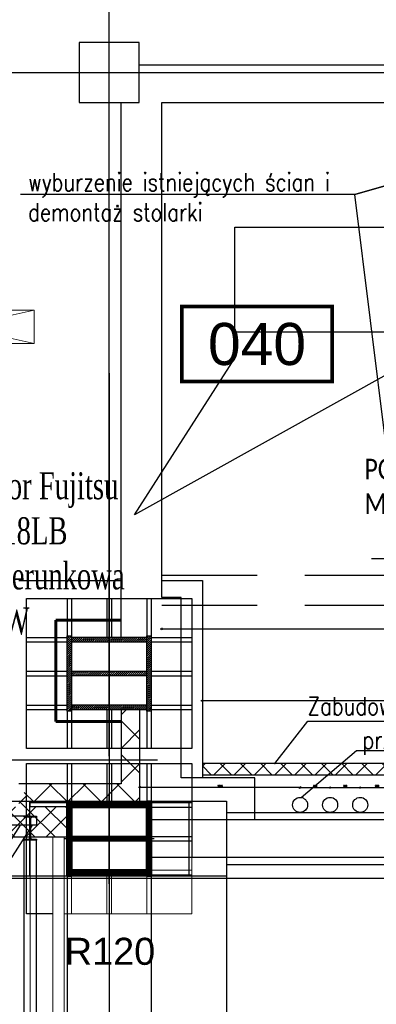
# Model space of a CAD drawing. Header units: centimetres. Extents: x -228435 to 46820, y -89367 to 152985.
# Tile 139 of 252: x -35135 to -32763, y 75897 to 82452. Entities that reach past the tile are written whole.
import ezdxf
from ezdxf.enums import TextEntityAlignment as Align

# ---------------------------------------------------------------- set-up
doc = ezdxf.new("R2010")
doc.units = ezdxf.units.CM
doc.header["$LTSCALE"] = 50
doc.header["$PDMODE"] = 35
doc.header["$PDSIZE"] = 0.1
for name, pattern in [('Kondygnacja  -0_5$0$HIDDEN', [9.525, 6.35, -3.175]), ('Kondygnacja  -0_5$0$HIDDEN2', [4.7625, 3.175, -1.5875]), ('Osie rzutów$0$DASHDOT2', [12.7, 6.35, -3.175, 0, -3.175]), ('SU Lampy kwadratowe  -1$0$HIDDENX2', [19.05, 12.7, -6.35])]:
    doc.linetypes.add(name, pattern=pattern)
doc.layers.get('0').update_dxf_attribs({"color": 8})
doc.layers.get('DEFPOINTS').update_dxf_attribs({"color": 8})
for name, color, linetype in [('01-103-Went PP_poziom-0_5$0$L_Nawiew', 3, 'Continuous'), ('bgde-nawiewEXP', 1, 'Continuous'), ('bgde_AJ_opis', 7, 'Continuous'), ('bgde_urządzenia', 3, 'Continuous'), ('bgde_wymiary tłumik VAV', 7, 'Continuous'), ('Kondygnacja  -0_5$0$ARCH_GK', 8, 'Continuous'), ('Kondygnacja  -0_5$0$ARCH_INFO_ODPORNOŚĆ OGNIOWA', 8, 'Continuous'), ('Kondygnacja  -0_5$0$ARCH_INFO_OPISY', 8, 'Continuous'), ('Kondygnacja  -0_5$0$ARCH_INFO_OPISY_PRZEGRODY', 8, 'Continuous'), ('Kondygnacja  -0_5$0$ARCH_KONSTR_POWYŻEJ RZUTU', 8, 'Kondygnacja  -0_5$0$HIDDEN'), ('Kondygnacja  -0_5$0$ARCH_KONSTR_POWYŻEJ RZUTU_IST', 8, 'Kondygnacja  -0_5$0$HIDDEN2'), ('Kondygnacja  -0_5$0$ARCH_KONSTRUKCJA_NIEWIDOCZNA', 8, 'Continuous'), ('Kondygnacja  -0_5$0$ARCH_MUROWANE', 8, 'Continuous'), ('Kondygnacja  -0_5$0$ARCH_MUROWANE_IST', 8, 'Continuous'), ('Kondygnacja  -0_5$0$ARCH_OKŁADZINA', 8, 'Continuous'), ('Kondygnacja  -0_5$0$ARCH_POMOCNICZE', 8, 'Continuous'), ('Kondygnacja  -0_5$0$ARCH_SŁUPY', 8, 'Continuous'), ('Kondygnacja  -0_5$0$ARCH_WYPOSAŻENIE_SANITARNE_IST', 8, 'Continuous'), ('Kondygnacja  -0_5$0$ARCH_ŻELBET_IST', 8, 'Continuous'), ('Osie rzutów$0$ARCH_INFO_OSIE_IST', 8, 'Osie rzutów$0$DASHDOT2'), ('Osie rzutów$0$ARCH_INFO_OSIE_OPISY_IST', 8, 'Continuous'), ('Pomieszczenia -05$0$ARCH_INFO_AREA_ETYKIETY_200', 8, 'Continuous')]:
    doc.layers.add(name, color=color, linetype=linetype)
for name, color, linetype, lineweight in [('bgde_nawiewnik', 11, 'Continuous', 5), ('Kondygnacja  -0_5$0$ARCH_INFO_WYMIARY', 8, 'Continuous', 9), ('Kondygnacja  -0_5$0$ARCH_WIDOK', 8, 'Continuous', 13), ('kondygnacja +1_5$0$ARCH_INFO_WYMIARY', 8, 'Continuous', 9)]:
    doc.layers.add(name, color=color, linetype=linetype, lineweight=lineweight)
doc.styles.add('Kondygnacja  -0_5$0$Arial', font='ARIAL.TTF')
doc.styles.add('Kondygnacja  -0_5$0$Romans', font='Romans.shx', dxfattribs={"width": 0.7})
doc.styles.add('Kondygnacja  -0_5$0$Standard', font='txt')
doc.styles.add('Kondygnacja +0$0$ROMANS-50-CM', font='romans.shx', dxfattribs={"width": 0.8, "height": 10})
doc.styles.add('kondygnacja +1_5$0$Romans', font='Romans.shx', dxfattribs={"width": 0.7})
doc.styles.add('Pomieszczenia -05$0$Arial', font='ARIAL.TTF')
doc.dimstyles.new('Kondygnacja  -0_5$0$ISO-25', dxfattribs={"dimtxt": 2.5, "dimasz": 2.5, "dimexe": 1.25, "dimexo": 0.625, "dimtad": 1, "dimtxsty": 'Kondygnacja  -0_5$0$Standard', "dimcen": 2.5, "dimadec": 0, "dimazin": 0, "dimtfac": 1, "dimtmove": 0, "dimatfit": 3, "dimfxl": 0, "dimarcsym": 0})
doc.dimstyles.new('Kondygnacja  -0_5$0$Wymiary 1-100', dxfattribs={"dimtxt": 12, "dimasz": 10, "dimexe": 5, "dimexo": 0, "dimgap": 4, "dimtad": 1, "dimrnd": 0.5, "dimzin": 12, "dimdsep": 46, "dimtxsty": 'Kondygnacja  -0_5$0$Romans', "dimblk": 'Kondygnacja  -0_5$0$_Oblique', "dimcen": 10, "dimdle": 10, "dimclrt": 55, "dimazin": 0, "dimtfac": 1, "dimtmove": 1, "dimatfit": 3, "dimfxl": 0, "dimtolj": 1, "dimtzin": 0, "dimarcsym": 0})
doc.dimstyles.new('kondygnacja +1_5$0$Wymiary 1-100', dxfattribs={"dimtxt": 12, "dimasz": 10, "dimexe": 5, "dimexo": 0, "dimgap": 4, "dimtad": 1, "dimrnd": 0.5, "dimzin": 12, "dimdsep": 46, "dimtxsty": 'kondygnacja +1_5$0$Romans', "dimblk": 'kondygnacja +1_5$0$_Oblique', "dimcen": 10, "dimdle": 10, "dimclrt": 55, "dimazin": 0, "dimtfac": 1, "dimtmove": 1, "dimatfit": 3, "dimfxl": 0, "dimtolj": 1, "dimtzin": 0, "dimarcsym": 0})
pattern_1 = [(45, (-121140, -45000), (-112.2532, 112.2532), []), (135, (-121140, -45000), (-112.2532, -112.2532), [])]
pattern_2 = [(45, (-133140, 28100), (-6.7351921, 6.7351921), [])]
pattern_3 = [(45, (-46513.117, 44630.142), (-6.735192, 6.735192), [])]

# ---------------------------------------------------------------- blocks, each defined once
blk = doc.blocks.new('Osie rzutów')
at = {"layer": 'Osie rzutów$0$ARCH_INFO_OSIE_IST', "ltscale": 10}
for p, q in [((8660, 12255), (8660, 14290.38)), ((7947.38, 12710), (13655, 12710)), ((8660, 12510), (8660, 4623.26)), ((4436.04, 12310), (13655, 12310)), ((8660, 12170), (8660, 12230)), ((4436.04, 12200), (13655, 12200)), ((8690, 12200), (8630, 12200))]:
    blk.add_line(p, q, dxfattribs=at)
blk = doc.blocks.new('Kondygnacja  -0_5$0$konstrukcja istniejąca -0.5')
at = {"layer": 'Kondygnacja  -0_5$0$ARCH_KONSTR_POWYŻEJ RZUTU_IST', "ltscale": 10}
for p, q in [((8738, 12217.5), (9781.55, 12217.5)), ((9781.55, 12182.5), (8738, 12182.5)), ((8632, 12175), (8632, 11025))]:
    blk.add_line(p, q, dxfattribs=at)
for points in [[(8738, 12175), (8582, 12175), (8582, 12225), (8738, 12225), (8738, 12175)], [(8688, 12175), (8688, 11025)], [(8738, 12175), (8738, 11025)]]:
    blk.add_lwpolyline(points, dxfattribs=at)
at = {"layer": 'Kondygnacja  -0_5$0$ARCH_KONSTR_POWYŻEJ RZUTU_IST', "ltscale": 10, "elevation": 0}
for points in [[(8607, 12225), (8607, 12175)], [(8713, 12225), (8713, 12175)]]:
    blk.add_lwpolyline(points, dxfattribs=at)
blk = doc.blocks.new('Kondygnacja  -0_5$0$wzmocnienie pod bramę -1')
at = {"layer": 'Kondygnacja  -0_5$0$ARCH_KONSTR_POWYŻEJ RZUTU', "ltscale": 5}
for p, q in [((22050.65, 9272.22), (20954.65, 9272.22)), ((22054.75, 9272.22), (22054.75, 9266.22)), ((22054.75, 9266.22), (20953.55, 9266.22)), ((22044, 9266.22), (21909.91, 9057.52, 0)), ((22052.01, 9266.22), (21917.92, 9057.52, 0)), ((22046.55, 9049.22, 0), (22046.55, 9256.22)), ((22054.75, 9049.22, 0), (22054.75, 9256.22))]:
    blk.add_line(p, q, dxfattribs=at)
blk.add_lwpolyline([(22046.55, 9272.22), (22054.75, 9272.22), (22054.75, 9271.48), (22054.75, 9271.48), (22051.8, 9271.48, 0.414214), (22050.9, 9270.58), (22050.9, 9257.86, 0.414214), (22051.8, 9256.96), (22054.75, 9256.96), (22054.75, 9256.22), (22046.55, 9256.22), (22046.55, 9256.96), (22049.5, 9256.96, 0.414214), (22050.4, 9257.86), (22050.4, 9270.58, 0.414214), (22049.5, 9271.48), (22046.55, 9271.48)], format="xyb", close=True, dxfattribs=at)
blk = doc.blocks.new('Kondygnacja  -0_5$0$A$C00C90F23')
at = {"layer": 'Kondygnacja  -0_5$0$ARCH_MUROWANE_IST', "ltscale": 4}
blk.add_lwpolyline([(9240, 12715), (8680, 12715)], dxfattribs=at)
blk = doc.blocks.new('Pomieszczenia -05$0$etykieta_numer')
at = {"color": 0, "linetype": 'ByBlock', "const_width": 2.44}
blk.add_lwpolyline([(-50, -50), (-50, 0), (50, 0), (50, -50)], close=True, dxfattribs=at)
at = {"color": 0, "linetype": 'ByBlock', "style": 'Pomieszczenia -05$0$Arial'}
blk.add_attdef('AECAREA:NUMBER', text='', height=28, dxfattribs=at).set_placement((0, -25), align=Align.MIDDLE)
blk = doc.blocks.new('Kondygnacja  -0_5$0$_Dot')
at = {"color": 0, "linetype": 'ByBlock', "lineweight": -2}
blk.add_line((-0.5, 0), (-1, 0), dxfattribs=at)
at = {"color": 0, "linetype": 'ByBlock', "const_width": 0.5}
blk.add_lwpolyline([(-0.25, 0, 1), (0.25, 0, 1)], format="xyb", close=True, dxfattribs=at)
blk = doc.blocks.new('Kondygnacja  -0_5$0$_Oblique')
at = {"color": 0, "linetype": 'ByBlock', "lineweight": -2}
blk.add_line((-0.5, -0.5), (0.5, 0.5), dxfattribs=at)
blk = doc.blocks.new('*D200')
at = {"layer": 'DEFPOINTS', "color": 0}
for p in [(-29300, 77919.8), (-33920, 77500), (-29300, 77500)]:
    blk.add_point(p, dxfattribs=at)
at = {"layer": 'Kondygnacja  -0_5$0$ARCH_INFO_WYMIARY', "color": 0, "lineweight": -2}
for p, q in [((-33930, 77919.8), (-29290, 77919.8)), ((-33920, 77911.8), (-33920, 77924.8)), ((-29300, 77911.8), (-29300, 77924.8))]:
    blk.add_line(p, q, dxfattribs=at)
at = {"layer": 'Kondygnacja  -0_5$0$ARCH_INFO_WYMIARY', "color": 0, "lineweight": -2, "xscale": 10, "yscale": 10, "zscale": 10, "rotation": 180}
blk.add_blockref('Kondygnacja  -0_5$0$_Oblique', (-33920, 77919.8), dxfattribs=at)
at = {"layer": 'Kondygnacja  -0_5$0$ARCH_INFO_WYMIARY', "color": 0, "lineweight": -2, "xscale": 10, "yscale": 10, "zscale": 10}
blk.add_blockref('Kondygnacja  -0_5$0$_Oblique', (-29300, 77919.8), dxfattribs=at)
at = {"layer": 'Kondygnacja  -0_5$0$ARCH_INFO_WYMIARY', "color": 55, "insert": (-31610, 77929.8), "char_height": 12, "attachment_point": 5, "style": 'Kondygnacja  -0_5$0$Romans'}
blk.add_mtext('\\A1;4620', dxfattribs=at)
blk = doc.blocks.new('kondygnacja +1_5$0$_Oblique')
at = {"color": 0, "linetype": 'ByBlock', "lineweight": -2}
blk.add_line((-0.5, -0.5), (0.5, 0.5), dxfattribs=at)
blk = doc.blocks.new('*D203')
at = {"layer": 'DEFPOINTS', "color": 0}
for p in [(-34335, 77341.1), (-34335, 77240), (-33270, 77225)]:
    blk.add_point(p, dxfattribs=at)
at = {"layer": 'kondygnacja +1_5$0$ARCH_INFO_WYMIARY', "color": 0, "lineweight": -2}
for p, q in [((-33260, 77341.1), (-34345, 77341.1)), ((-34335, 77333.1), (-34335, 77346.1)), ((-33270, 77333.1), (-33270, 77346.1))]:
    blk.add_line(p, q, dxfattribs=at)
at = {"layer": 'kondygnacja +1_5$0$ARCH_INFO_WYMIARY', "color": 0, "lineweight": -2, "xscale": 10, "yscale": 10, "zscale": 10, "rotation": 180}
blk.add_blockref('kondygnacja +1_5$0$_Oblique', (-34335, 77341.1), dxfattribs=at)
at = {"layer": 'kondygnacja +1_5$0$ARCH_INFO_WYMIARY', "color": 0, "lineweight": -2, "xscale": 10, "yscale": 10, "zscale": 10}
blk.add_blockref('kondygnacja +1_5$0$_Oblique', (-33270, 77341.1), dxfattribs=at)
at = {"layer": 'kondygnacja +1_5$0$ARCH_INFO_WYMIARY', "color": 55, "insert": (-33802.5, 77351.1), "char_height": 12, "attachment_point": 5, "style": 'kondygnacja +1_5$0$Romans'}
blk.add_mtext('\\A1;1065', dxfattribs=at)
blk = doc.blocks.new('*D204')
at = {"layer": 'DEFPOINTS', "color": 0}
for p in [(-33070, 77341.1), (-33270, 77225), (-33070, 77225)]:
    blk.add_point(p, dxfattribs=at)
at = {"layer": 'kondygnacja +1_5$0$ARCH_INFO_WYMIARY', "color": 0, "lineweight": -2}
for p, q in [((-33280, 77341.1), (-33060, 77341.1)), ((-33270, 77333.1), (-33270, 77346.1)), ((-33070, 77333.1), (-33070, 77346.1))]:
    blk.add_line(p, q, dxfattribs=at)
at = {"layer": 'kondygnacja +1_5$0$ARCH_INFO_WYMIARY', "color": 0, "lineweight": -2, "xscale": 10, "yscale": 10, "zscale": 10, "rotation": 180}
blk.add_blockref('kondygnacja +1_5$0$_Oblique', (-33270, 77341.1), dxfattribs=at)
at = {"layer": 'kondygnacja +1_5$0$ARCH_INFO_WYMIARY', "color": 0, "lineweight": -2, "xscale": 10, "yscale": 10, "zscale": 10}
blk.add_blockref('kondygnacja +1_5$0$_Oblique', (-33070, 77341.1), dxfattribs=at)
at = {"layer": 'kondygnacja +1_5$0$ARCH_INFO_WYMIARY', "color": 55, "insert": (-33170, 77351.1), "char_height": 12, "attachment_point": 5, "style": 'kondygnacja +1_5$0$Romans'}
blk.add_mtext('\\A1;200', dxfattribs=at)
blk = doc.blocks.new('*D205')
at = {"layer": 'DEFPOINTS', "color": 0}
for p in [(-32870, 77341.1), (-33070, 77225), (-32870, 77225)]:
    blk.add_point(p, dxfattribs=at)
at = {"layer": 'kondygnacja +1_5$0$ARCH_INFO_WYMIARY', "color": 0, "lineweight": -2}
for p, q in [((-33080, 77341.1), (-32860, 77341.1)), ((-33070, 77333.1), (-33070, 77346.1)), ((-32870, 77333.1), (-32870, 77346.1))]:
    blk.add_line(p, q, dxfattribs=at)
at = {"layer": 'kondygnacja +1_5$0$ARCH_INFO_WYMIARY', "color": 0, "lineweight": -2, "xscale": 10, "yscale": 10, "zscale": 10, "rotation": 180}
blk.add_blockref('kondygnacja +1_5$0$_Oblique', (-33070, 77341.1), dxfattribs=at)
at = {"layer": 'kondygnacja +1_5$0$ARCH_INFO_WYMIARY', "color": 0, "lineweight": -2, "xscale": 10, "yscale": 10, "zscale": 10}
blk.add_blockref('kondygnacja +1_5$0$_Oblique', (-32870, 77341.1), dxfattribs=at)
at = {"layer": 'kondygnacja +1_5$0$ARCH_INFO_WYMIARY', "color": 55, "insert": (-32970, 77351.1), "char_height": 12, "attachment_point": 5, "style": 'kondygnacja +1_5$0$Romans'}
blk.add_mtext('\\A1;200', dxfattribs=at)
blk = doc.blocks.new('*D206')
at = {"layer": 'DEFPOINTS', "color": 0}
for p in [(-32670, 77341.1), (-32870, 77225), (-32670, 77225)]:
    blk.add_point(p, dxfattribs=at)
at = {"layer": 'kondygnacja +1_5$0$ARCH_INFO_WYMIARY', "color": 0, "lineweight": -2}
for p, q in [((-32880, 77341.1), (-32660, 77341.1)), ((-32870, 77333.1), (-32870, 77346.1)), ((-32670, 77333.1), (-32670, 77346.1))]:
    blk.add_line(p, q, dxfattribs=at)
at = {"layer": 'kondygnacja +1_5$0$ARCH_INFO_WYMIARY', "color": 0, "lineweight": -2, "xscale": 10, "yscale": 10, "zscale": 10, "rotation": 180}
blk.add_blockref('kondygnacja +1_5$0$_Oblique', (-32870, 77341.1), dxfattribs=at)
at = {"layer": 'kondygnacja +1_5$0$ARCH_INFO_WYMIARY', "color": 0, "lineweight": -2, "xscale": 10, "yscale": 10, "zscale": 10}
blk.add_blockref('kondygnacja +1_5$0$_Oblique', (-32670, 77341.1), dxfattribs=at)
at = {"layer": 'kondygnacja +1_5$0$ARCH_INFO_WYMIARY', "color": 55, "insert": (-32758.6, 77351.1), "char_height": 12, "attachment_point": 5, "style": 'kondygnacja +1_5$0$Romans'}
blk.add_mtext('\\A1;200', dxfattribs=at)
blk = doc.blocks.new('*D216')
at = {"layer": 'DEFPOINTS', "color": 0}
for p in [(-34190, 78755), (-30500, 78695), (-34190, 78395.8)]:
    blk.add_point(p, dxfattribs=at)
at = {"layer": 'Kondygnacja  -0_5$0$ARCH_INFO_WYMIARY', "color": 0, "lineweight": -2}
for p, q in [((-34190, 78403.8), (-34190, 78390.8)), ((-30500, 78403.8), (-30500, 78390.8)), ((-30490, 78395.8), (-34200, 78395.8))]:
    blk.add_line(p, q, dxfattribs=at)
at = {"layer": 'Kondygnacja  -0_5$0$ARCH_INFO_WYMIARY', "color": 0, "lineweight": -2, "xscale": 10, "yscale": 10, "zscale": 10, "rotation": 180}
blk.add_blockref('Kondygnacja  -0_5$0$_Oblique', (-34190, 78395.8), dxfattribs=at)
at = {"layer": 'Kondygnacja  -0_5$0$ARCH_INFO_WYMIARY', "color": 0, "lineweight": -2, "xscale": 10, "yscale": 10, "zscale": 10}
blk.add_blockref('Kondygnacja  -0_5$0$_Oblique', (-30500, 78395.8), dxfattribs=at)
at = {"layer": 'Kondygnacja  -0_5$0$ARCH_INFO_WYMIARY', "color": 55, "insert": (-32345, 78405.8), "char_height": 12, "attachment_point": 5, "style": 'Kondygnacja  -0_5$0$Romans'}
blk.add_mtext('\\A1;3690', dxfattribs=at)
blk = doc.blocks.new('A$C066D7839')
at = {"layer": 'bgde_nawiewnik'}
for p, q in [((-50, -11.15), (-50, 11.15)), ((-50, 11.15), (50, 11.15)), ((-50, -11.15), (50, 11.15)), ((50, -11.15), (-50, 11.15)), ((50, 11.15), (50, -11.15)), ((50, -11.15), (-50, -11.15))]:
    blk.add_line(p, q, dxfattribs=at)
blk.add_circle((0, 0), 10, dxfattribs=at)
blk = doc.blocks.new('A$C645C5415')
at = {"layer": 'bgde_AJ_opis'}
for p, q in [((39168.5, 75493.2, 3840), (36768.1, 74156.2, 1920)), ((36768.1, 74156.2, 1920), (37435.3, 75200, 1920))]:
    blk.add_line(p, q, dxfattribs=at)
at = {"layer": 'bgde_urządzenia', "elevation": 1920}
blk.add_lwpolyline([(37435.3, 76071.4), (38572.3, 76071.4), (38572.3, 75371.4), (37435.3, 75371.4)], close=True, dxfattribs=at)
at = {"layer": 'bgde_AJ_opis', "insert": (35080.4, 74439.9, 1920), "char_height": 180, "width": 2349.126, "attachment_point": 1}
blk.add_mtext('\\A1;{\\fTimes New Roman|b0|i0|c238|p18;\\W0.7;Klimatyzator Fujitsu\\Ptyp AUYF18LB\\PKaseta 4-kierunkowa\\PQchł=5,2kW}', dxfattribs=at)

msp = doc.modelspace()

# ---------------------------------------------------------------- hatches: boundary and pattern name
at = {"layer": 'Kondygnacja  -0_5$0$ARCH_GK', "linetype": 'Continuous', "lineweight": -3}
h = msp.add_hatch(dxfattribs=at)
h.set_pattern_fill('ANSI37', color=256, scale=50, angle=-360, style=0)
h.set_pattern_definition(pattern_1)
h.paths.add_polyline_path([(-34335, 77860), (-34460, 77860), (-34460, 77365), (-34335, 77240)], flags=0)
h = msp.add_hatch(dxfattribs=at)
h.set_pattern_fill('ANSI37', color=256, scale=50, style=0)
h.set_pattern_definition(pattern_1)
h.paths.add_polyline_path([(-35140, 77365), (-35065, 77240), (-34335, 77240), (-34460, 77365)], flags=0)
at = {"layer": 'Kondygnacja  -0_5$0$ARCH_MUROWANE', "linetype": 'Continuous', "lineweight": -3}
h = msp.add_hatch(dxfattribs=at)
h.set_pattern_fill('ANSI37', color=256, scale=30, style=0)
h.set_pattern_definition([(45, (-121140, -45030), (-67.35192, 67.35192), []), (135, (-121140, -45030), (-67.35192, -67.35192), [])])
h.paths.add_polyline_path([(-33920, 77425), (-29300, 77425), (-29300, 77500), (-33920, 77500)])
h = msp.add_hatch(dxfattribs=at)
h.set_pattern_fill('ANSI37', color=256, scale=30, style=0)
h.set_pattern_definition([(45, (-121140, -45000), (-67.35192, 67.35192), []), (135, (-121140, -45000), (-67.35192, -67.35192), [])])
h.paths.add_polyline_path([(-35140, 77212.5), (-35102.5, 77152.083), (-35065, 77212.5), (-35065, 77240), (-35140, 77365)], flags=0)
h = msp.add_hatch(dxfattribs=at)
h.set_pattern_fill('ANSI37', color=256, scale=30, style=0)
h.set_pattern_definition([(45, (-121140, -45000), (-67.35192, 67.35192), []), (135, (-121140, -45000), (-67.35192, -67.35192), [])])
h.paths.add_polyline_path([(-35065, 77212.5), (-35102.5, 77152.083), (-35102.5, 77012.5), (-34820, 77012.5), (-34820, 77212.5)], flags=0)
h.paths.add_polyline_path([(-46260, 77212.5), (-46260, 77012.5), (-45977.5, 77012.5), (-45977.5, 77152.083), (-46015, 77212.5)], flags=0)
h.paths.add_polyline_path([(-45940, 77212.5), (-45977.5, 77152.083), (-45977.5, 77012.5), (-35102.5, 77012.5), (-35102.5, 77152.083), (-35140, 77212.5)], flags=0)
at = {"layer": 'Kondygnacja  -0_5$0$ARCH_SŁUPY', "lineweight": 30}
h = msp.add_hatch(dxfattribs=at)
h.set_pattern_fill('ANSI31', color=256, scale=3, style=0)
h.set_pattern_definition(pattern_2)
h.paths.add_polyline_path([(-34820, 77850), (-34790, 77850), (-34790, 78350), (-34820, 78350)])
h = msp.add_hatch(dxfattribs=at)
h.set_pattern_fill('ANSI31', color=256, scale=3, style=0)
h.set_pattern_definition(pattern_2)
h.paths.add_polyline_path([(-34290, 78310), (-34290, 78340), (-34790, 78340), (-34790, 78310)])
h = msp.add_hatch(dxfattribs=at)
h.set_pattern_fill('ANSI31', color=256, scale=3, style=0)
h.set_pattern_definition(pattern_2)
h.paths.add_polyline_path([(-34290, 77850), (-34260, 77850), (-34260, 78350), (-34290, 78350)])
h = msp.add_hatch(dxfattribs=at)
h.set_pattern_fill('ANSI31', color=256, scale=3, style=0)
h.set_pattern_definition(pattern_2)
h.paths.add_polyline_path([(-34290, 78085), (-34290, 78115), (-34790, 78115), (-34790, 78085)])
h = msp.add_hatch(dxfattribs=at)
h.set_pattern_fill('ANSI31', color=256, scale=3, style=0)
h.set_pattern_definition(pattern_2)
h.paths.add_polyline_path([(-34290, 77860), (-34290, 77890), (-34790, 77890), (-34790, 77860)])
at = {"layer": 'Kondygnacja  -0_5$0$ARCH_SŁUPY', "lineweight": 40}
h = msp.add_hatch(dxfattribs=at)
h.set_pattern_fill('ANSI31', color=256, scale=3, style=0)
h.set_pattern_definition(pattern_3)
h.paths.add_polyline_path([(-34820, 76750), (-34790, 76750), (-34790, 77250), (-34820, 77250)])
h = msp.add_hatch(dxfattribs=at)
h.set_pattern_fill('ANSI31', color=256, scale=3, style=0)
h.set_pattern_definition(pattern_3)
h.paths.add_polyline_path([(-34290, 77210), (-34290, 77240), (-34790, 77240), (-34790, 77210)])
h = msp.add_hatch(dxfattribs=at)
h.set_pattern_fill('ANSI31', color=256, scale=3, style=0)
h.set_pattern_definition(pattern_3)
h.paths.add_polyline_path([(-34290, 76750), (-34260, 76750), (-34260, 77250), (-34290, 77250)])
h = msp.add_hatch(dxfattribs=at)
h.set_pattern_fill('ANSI31', color=256, scale=3, style=0)
h.set_pattern_definition(pattern_3)
h.paths.add_polyline_path([(-34290, 76985), (-34290, 77015), (-34790, 77015), (-34790, 76985)])
h = msp.add_hatch(dxfattribs=at)
h.set_pattern_fill('ANSI31', color=256, scale=3, style=0)
h.set_pattern_definition(pattern_3)
h.paths.add_polyline_path([(-34290, 76760), (-34290, 76790), (-34790, 76790), (-34790, 76760)])

# ---------------------------------------------------------------- linework, layer by layer
at = {"layer": 'bgde-nawiewEXP', "linetype": 'Continuous'}
msp.add_lwpolyline([(-47451.11, 75638.178), (-47326.11, 75638.178), (-47326.11, 76738.178), (-24462.434, 76738.178)], dxfattribs=at)
at = {"layer": 'bgde_AJ_opis'}
msp.add_line((-34371.873, 79156.226, 1920), (-33704.722, 80200, 1920), dxfattribs=at)
at = {"layer": 'Kondygnacja  -0_5$0$ARCH_GK', "linetype": 'Continuous', "lineweight": -3}
for p, q in [((-34335, 77860), (-34460, 77860)), ((-34460, 77860), (-34460, 77365)), ((-34335, 77240), (-34335, 77860)), ((-34460, 77365), (-35140, 77365)), ((-35065, 77240), (-34335, 77240))]:
    msp.add_line(p, q, dxfattribs=at)
msp.add_lwpolyline([(-33920, 77500), (-33920, 77425), (-29300, 77425), (-29300, 77500), (-33920, 77500)], dxfattribs=at)
at = {"layer": 'Kondygnacja  -0_5$0$ARCH_INFO_OPISY'}
for points in [[(-32696.628, 79610), (-32906.663, 81289.233), (-32060, 81530), (-32906.663, 81289.233), (-35130.326, 81289.233)], [(-33263.58, 77275), (-32895.443, 77586.117), (-30943.752, 77586.117)]]:
    msp.add_lwpolyline(points, dxfattribs=at)
for centre in [(-33270, 77225), (-33070, 77225), (-32870, 77225)]:
    msp.add_circle(centre, 50, dxfattribs=at)
at = {"layer": 'Kondygnacja  -0_5$0$ARCH_INFO_OPISY_PRZEGRODY'}
msp.add_lwpolyline([(-34217.97, 77522.871), (-35215.177, 77522.871)], dxfattribs=at)
at = {"layer": 'Kondygnacja  -0_5$0$ARCH_KONSTRUKCJA_NIEWIDOCZNA'}
msp.add_lwpolyline([(-33990, 78600), (-33990, 77600), (-35090, 77600), (-35090, 78600)], close=True, dxfattribs=at)
for points in [[(-34820, 78600), (-34820, 78350)], [(-34790, 78600), (-34790, 78350)], [(-34555, 78600), (-34555, 78340)], [(-34525, 78600), (-34525, 78340)], [(-34290, 78600), (-34290, 78350)], [(-34260, 78600), (-34260, 78350)], [(-35090, 78340), (-34820, 78340)], [(-34260, 78340), (-33990, 78340)], [(-35090, 78310), (-34820, 78310)], [(-34260, 78310), (-33990, 78310)], [(-35090, 78115), (-34820, 78115)], [(-35090, 78085), (-34820, 78085)], [(-34260, 78115), (-33990, 78115)], [(-34260, 78085), (-33990, 78085)], [(-35090, 77890), (-34820, 77890)], [(-34260, 77890), (-33990, 77890)], [(-35090, 77860), (-34820, 77860)], [(-34820, 77850), (-34820, 77600)], [(-34790, 77850), (-34790, 77600)], [(-34555, 77860), (-34555, 77600)], [(-34525.06, 77860), (-34525.06, 77600)], [(-34290, 77850), (-34290, 77600)], [(-34260, 77860), (-33990, 77860)], [(-34260, 77850), (-34260, 77600)], [(-34915, 76500), (-35090, 76500), (-35090, 77500), (-33990, 77500), (-33990, 76875)], [(-34820, 77500), (-34820, 77250)], [(-34790, 77500), (-34790, 77250)], [(-34555, 77500), (-34555, 77240)], [(-34525, 77500), (-34525, 77240)], [(-34290, 77500), (-34290, 77250)], [(-34260, 77500), (-34260, 77250)], [(-34260, 77240), (-33990, 77240)], [(-34260, 77210), (-33990, 77210)], [(-34260, 77015), (-33990, 77015)], [(-34260, 76985), (-33990, 76985)]]:
    msp.add_lwpolyline(points, dxfattribs=at)
at = {"layer": 'Kondygnacja  -0_5$0$ARCH_MUROWANE', "linetype": 'Continuous', "lineweight": -3}
for p, q in [((-35065, 77212.5), (-35065, 77240)), ((-34820, 77212.5), (-35065, 77212.5)), ((-34820, 77012.5), (-34820, 77212.5)), ((-46260, 77012.5), (-34820, 77012.5))]:
    msp.add_line(p, q, dxfattribs=at)
at = {"layer": 'Kondygnacja  -0_5$0$ARCH_MUROWANE_IST', "ltscale": 4}
for p, q in [((-34460, 78340), (-34460, 81900)), ((-34190, 79400.126), (-34190, 81900)), ((-34190, 81900), (-25160, 81900)), ((-34190, 78605), (-34190, 79450))]:
    msp.add_line(p, q, dxfattribs=at)
msp.add_lwpolyline([(-33570, 77125), (-33570, 77405), (-34060, 77405), (-34060, 78605), (-34190, 78605)], dxfattribs=at)
at = {"layer": 'Kondygnacja  -0_5$0$ARCH_OKŁADZINA'}
for p, q in [((-35140, 78720), (-34460, 78720)), ((-34190, 78720), (-33920, 78720)), ((-33920, 78720), (-33920, 77405))]:
    msp.add_line(p, q, dxfattribs=at)
at = {"layer": 'Kondygnacja  -0_5$0$ARCH_SŁUPY', "lineweight": 30}
for p, q in [((-34790, 78115), (-34290, 78115)), ((-34290, 78085), (-34790, 78085))]:
    msp.add_line(p, q, dxfattribs=at)
at = {"layer": 'Kondygnacja  -0_5$0$ARCH_SŁUPY', "lineweight": 40}
for p, q in [((-34790, 77015), (-34290, 77015)), ((-34290, 76985), (-34790, 76985))]:
    msp.add_line(p, q, dxfattribs=at)
at = {"layer": 'Kondygnacja  -0_5$0$ARCH_SŁUPY', "const_width": 20}
for points in [[(-34895, 78455), (-34460, 78455)], [(-34895, 77780), (-34895, 78455)], [(-34460, 77780), (-34895, 77780)]]:
    msp.add_lwpolyline(points, dxfattribs=at)
at = {"layer": 'Kondygnacja  -0_5$0$ARCH_SŁUPY', "lineweight": 30}
for points in [[(-34820, 78350), (-34790, 78350), (-34790, 77850), (-34820, 77850)], [(-34290, 78350), (-34260, 78350), (-34260, 77850), (-34290, 77850)]]:
    msp.add_lwpolyline(points, close=True, dxfattribs=at)
for points in [[(-34290, 78340), (-34790, 78340)], [(-34790, 78310), (-34290, 78310)], [(-34290, 77890), (-34790, 77890)], [(-34790, 77860), (-34290, 77860)]]:
    msp.add_lwpolyline(points, dxfattribs=at)
at = {"layer": 'Kondygnacja  -0_5$0$ARCH_SŁUPY', "lineweight": 40}
for points in [[(-34820, 77250), (-34790, 77250), (-34790, 76750), (-34820, 76750)], [(-34290, 77250), (-34260, 77250), (-34260, 76750), (-34290, 76750)]]:
    msp.add_lwpolyline(points, close=True, dxfattribs=at)
for points in [[(-34290, 77240), (-34790, 77240)], [(-34790, 77210), (-34290, 77210)], [(-34290, 76790), (-34790, 76790)], [(-34790, 76760), (-34290, 76760)]]:
    msp.add_lwpolyline(points, dxfattribs=at)
at = {"layer": 'Kondygnacja  -0_5$0$ARCH_WIDOK'}
for points in [[(-35065, 77012.5), (-35065, 74750)], [(-34915, 77012.5), (-34915, 74750)], [(-34840, 77012.5), (-34840, 74750)], [(-33990, 76875), (-33990, 76500), (-34840, 76500)], [(-34555, 76760), (-34555, 76500)], [(-34525.06, 76760), (-34525.06, 76500)], [(-34260, 76790), (-33990, 76790)], [(-34260, 76760), (-33990, 76760)], [(-34820, 76750), (-34820, 76500)], [(-34790, 76750), (-34790, 76500)], [(-34290, 76750), (-34290, 76500)], [(-34260, 76750), (-34260, 76500)]]:
    msp.add_lwpolyline(points, dxfattribs=at)
at = {"layer": 'Kondygnacja  -0_5$0$ARCH_WYPOSAŻENIE_SANITARNE_IST', "linetype": 'SU Lampy kwadratowe  -1$0$HIDDENX2'}
for points in [[(-34190, 78755), (-20435, 78755)], [(-34190, 78555), (-20635, 78555)]]:
    msp.add_lwpolyline(points, dxfattribs=at)
at = {"layer": 'Kondygnacja  -0_5$0$ARCH_ŻELBET_IST', "ltscale": 4}
for p, q in [((-22820, 77125), (-34260, 77125)), ((-28740, 76875), (-34260, 76875))]:
    msp.add_line(p, q, dxfattribs=at)
msp.add_lwpolyline([(-34740, 81900), (-34340, 81900), (-34340, 82300), (-34740, 82300)], close=True, dxfattribs=at)
msp.add_lwpolyline([(-34740, 81900), (-34340, 81900), (-34340, 82300), (-34740, 82300)], close=True, dxfattribs=at)

# ---------------------------------------------------------------- block references
at = {"layer": '01-103-Went PP_poziom-0_5$0$L_Nawiew', "xscale": 10, "yscale": 10, "zscale": 10}
msp.add_blockref('A$C066D7839', (-35539.915, 80407.586), dxfattribs=at)
at = {"layer": 'bgde_wymiary tłumik VAV'}
msp.add_blockref('A$C645C5415', (-71140, 5000), dxfattribs=at)
at = {"layer": 'Kondygnacja  -0_5$0$ARCH_KONSTR_POWYŻEJ RZUTU', "xscale": 10, "yscale": 10, "zscale": 10}
for name, p in [('Kondygnacja  -0_5$0$konstrukcja istniejąca -0.5', (-121140, -45000)), ('Kondygnacja  -0_5$0$wzmocnienie pod bramę -1', (-255571.532, -15572.227))]:
    msp.add_blockref(name, p, dxfattribs=at)
at = {"layer": 'Kondygnacja  -0_5$0$ARCH_POMOCNICZE', "xscale": 10, "yscale": 10, "zscale": 10}
msp.add_blockref('Kondygnacja  -0_5$0$A$C00C90F23', (-121140, -45000), dxfattribs=at)
at = {"layer": 'Osie rzutów$0$ARCH_INFO_OSIE_OPISY_IST', "xscale": 10, "yscale": 10, "zscale": 10}
msp.add_blockref('Osie rzutów', (-121140, -45000), dxfattribs=at)
at = {"layer": 'Pomieszczenia -05$0$ARCH_INFO_AREA_ETYKIETY_200', "linetype": 'Continuous', "lineweight": -3, "xscale": 10, "yscale": 10, "zscale": 10}
msp.add_blockref('Pomieszczenia -05$0$etykieta_numer', (-33556.482, 80543.593), dxfattribs=at).add_auto_attribs({'AECAREA:NUMBER': '040'})

# ---------------------------------------------------------------- texts
at = {"layer": 'Kondygnacja  -0_5$0$ARCH_INFO_ODPORNOŚĆ OGNIOWA', "insert": (-34534.242, 76399.119), "char_height": 180, "width": 533.32525, "attachment_point": 5, "style": 'Kondygnacja  -0_5$0$Arial'}
msp.add_mtext('\\PR120', dxfattribs=at)
at = {"layer": 'Kondygnacja  -0_5$0$ARCH_INFO_OPISY', "attachment_point": 7, "style": 'Kondygnacja +0$0$ROMANS-50-CM'}
for s, insert, char_height, width in [('wyburzenie istniejących ścian i demontaż stolarki', (-35078.851, 81110.955), 120, 2199.97279), ('\\pt165;{\\fCalibri|b0|i0|c238|p34;\\H0.9167x;POMIESZCZENIE\\PMAGAZYNOWE}', (-32841.638, 79160.93), 150, 5390.22766), ('Zabudowa szachtem instalacji', (-33218.721, 77783.195), 120, 2660.08772), ('przepust 4x %%C100', (-32854.749, 77557.712, 10320), 120, 4312.18213)]:
    msp.add_mtext(s, dxfattribs=dict(at, insert=insert, char_height=char_height, width=width))

# ---------------------------------------------------------------- dimensions: what is measured, and where the dimension line sits
at = {"layer": 'Kondygnacja  -0_5$0$ARCH_INFO_WYMIARY'}
for base, p1, p2, picture, middle in [((-34190, 78395.805), (-30500, 78695), (-34190, 78755), '*D216', (-32345, 78405.805)), ((-29300, 77919.785), (-33920, 77500), (-29300, 77500), '*D200', (-31610, 77929.785))]:
    dim = msp.add_linear_dim(base=base, p1=p1, p2=p2, dimstyle='Kondygnacja  -0_5$0$Wymiary 1-100', dxfattribs=at)
    dim.commit()
    dim.dimension.update_dxf_attribs({"geometry": picture, "text_midpoint": middle})
at = {"layer": 'kondygnacja +1_5$0$ARCH_INFO_WYMIARY'}
dim = msp.add_linear_dim(base=(-34335, 77341.145), p1=(-33270, 77225), p2=(-34335, 77240), dimstyle='kondygnacja +1_5$0$Wymiary 1-100', dxfattribs=at)
dim.commit()
dim.dimension.update_dxf_attribs({"geometry": '*D203', "text_midpoint": (-33802.5, 77351.145)})
for base, p1, p2, picture, middle in [((-33070, 77341.145), (-33270, 77225), (-33070, 77225), '*D204', (-33170, 77341.145)), ((-32870, 77341.145), (-33070, 77225), (-32870, 77225), '*D205', (-32970, 77341.145)), ((-32670, 77341.145), (-32870, 77225), (-32670, 77225), '*D206', (-32758.633, 77341.145))]:
    dim = msp.add_linear_dim(base=base, p1=p1, p2=p2, dimstyle='kondygnacja +1_5$0$Wymiary 1-100', dxfattribs=at)
    dim.commit()
    dim.dimension.update_dxf_attribs({"geometry": picture, "text_midpoint": middle, "dimtype": 160})

# ---------------------------------------------------------------- leaders
at = {"layer": 'Kondygnacja  -0_5$0$ARCH_INFO_OPISY'}
for points in [[(-30500, 79076.36), (-30737.517, 78862.415), (-32794.107, 78862.415)], [(-33437.077, 77500), (-33218.721, 77783.195), (-30459.554, 77783.195)]]:
    msp.add_leader(points, dimstyle='Kondygnacja  -0_5$0$ISO-25', override={"dimscale": 5, "dimasz": 2, "dimtad": 0, "dimldrblk": 'Kondygnacja  -0_5$0$_Dot'}, dxfattribs=at)

doc.saveas('drawing.dxf')
